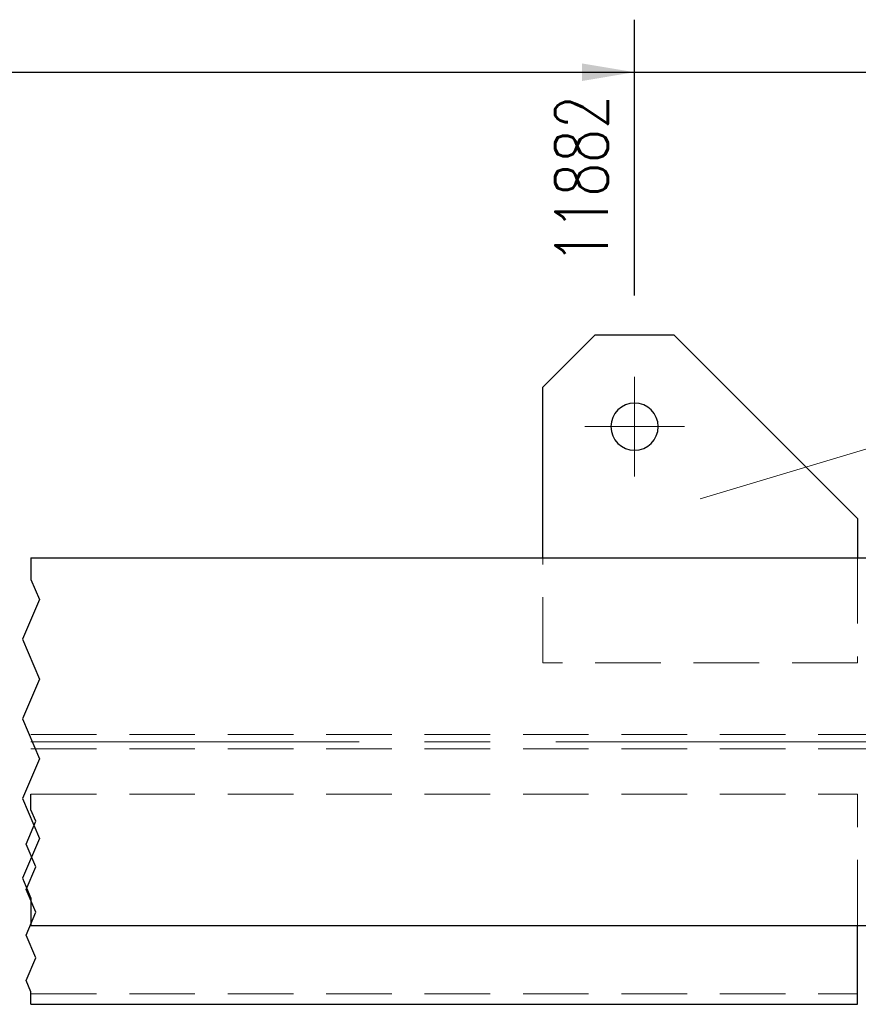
# Model space of a CAD drawing. Header units: millimetres. Extents: x -144 to 709, y 12312 to 12982.
# Tile 47 of 57: x 280 to 312, y 12732 to 12770. Entities that reach past the tile are written whole.
import ezdxf

# ---------------------------------------------------------------- set-up
doc = ezdxf.new("R2010")
doc.units = ezdxf.units.MM
doc.header["$LTSCALE"] = 10
doc.linetypes.add('HIDDEN', pattern=[0.375, 0.25, -0.125])
doc.linetypes.add('MITTE', pattern=[2, 1.25, -0.25, 0.25, -0.25])
doc.layers.get('Defpoints').update_dxf_attribs({"color": 1})
for name, color, linetype, lineweight in [('PS_DIM', 4, 'Continuous', 13), ('PS_Hidden', 2, 'HIDDEN', 9), ('PS_Mid', 5, 'MITTE', 15), ('PS_Pos', 1, 'Continuous', 15), ('PS_Shape', 161, 'Continuous', 30), ('PS_SOLID', 7, 'Continuous', 30)]:
    doc.layers.add(name, color=color, linetype=linetype, lineweight=lineweight)
doc.styles.add('simplex', font='simplex.shx', dxfattribs={"width": 0.75})
doc.dimstyles.new('1_10_GŁ_DS1-LS10', dxfattribs={"dimtxt": 2, "dimasz": 2, "dimexe": 2, "dimexo": 5, "dimgap": 1, "dimtad": 1, "dimjust": 4, "dimdec": 0, "dimlfac": 10, "dimtxsty": 'simplex', "dimblk1": 'NONE', "dimsah": 1, "dimcen": 2, "dimclrd": 256, "dimclre": 256, "dimclrt": 3, "dimadec": 1, "dimazin": 0, "dimtfac": 1, "dimtdec": 0, "dimtmove": 2, "dimatfit": 3, "dimfxl": 1, "dimarcsym": 0})

# ---------------------------------------------------------------- blocks, each defined once
blk = doc.blocks.new('*D56')
at = {"layer": 'Defpoints', "color": 0, "transparency": 16777216}
for p in [(303.13, 12767.603), (303.13, 12754.103), (-62.639, 12735.103)]:
    blk.add_point(p, dxfattribs=at)
at = {"layer": 'PS_DIM', "lineweight": -2, "transparency": 16777216}
for p, q in [((-62.639, 12740.103), (-62.639, 12769.603)), ((303.13, 12759.103), (303.13, 12769.603)), ((-62.639, 12767.603), (301.13, 12767.603))]:
    blk.add_line(p, q, dxfattribs=at)
at = {"layer": 'PS_DIM', "transparency": 16777216}
blk.add_solid([(301.13, 12767.936), (301.13, 12767.269), (303.13, 12767.603)], dxfattribs=at)
at = {"layer": 'PS_DIM', "color": 3, "transparency": 16777216, "insert": (301.11, 12763.511), "char_height": 2, "attachment_point": 5, "rotation": 90, "style": 'simplex'}
blk.add_mtext('11882', dxfattribs=at)
blk = doc.blocks.new('_None')
blk = doc.blocks.new('*D57')
at = {"layer": 'Defpoints', "color": 0, "transparency": 16777216}
for p in [(316.983, 12767.603), (316.983, 12749.103), (-62.639, 12735.103)]:
    blk.add_point(p, dxfattribs=at)
at = {"layer": 'PS_DIM', "lineweight": -2, "transparency": 16777216}
for p, q in [((-62.639, 12740.103), (-62.639, 12769.603)), ((316.983, 12754.103), (316.983, 12769.603)), ((-62.639, 12767.603), (314.983, 12767.603))]:
    blk.add_line(p, q, dxfattribs=at)
at = {"layer": 'PS_DIM', "transparency": 16777216}
blk.add_solid([(314.983, 12767.936), (314.983, 12767.269), (316.983, 12767.603)], dxfattribs=at)
at = {"layer": 'PS_DIM', "color": 3, "transparency": 16777216, "insert": (314.963, 12763.369), "char_height": 2, "attachment_point": 5, "rotation": 90, "style": 'simplex'}
blk.add_mtext('12020', dxfattribs=at)
blk = doc.blocks.new('*X283')
at = {"color": 1}
for p, q in [((280.13, 12749.103), (280.13, 12748.279)), ((280.13, 12748.279), (280.45, 12747.521)), ((280.45, 12747.521), (279.809, 12746.004)), ((279.809, 12746.004), (280.45, 12744.487)), ((280.45, 12744.487), (279.809, 12742.97)), ((279.809, 12742.97), (280.45, 12741.453)), ((280.45, 12741.453), (279.809, 12739.936)), ((279.809, 12739.936), (280.45, 12738.419)), ((280.13, 12739.508), (280.13, 12740.103)), ((280.313, 12739.075), (280.13, 12739.508)), ((279.946, 12738.208), (280.313, 12739.075)), ((280.45, 12738.419), (279.809, 12736.901)), ((280.313, 12737.341), (279.946, 12738.208)), ((279.946, 12736.474), (280.313, 12737.341)), ((279.809, 12736.901), (280.13, 12736.143)), ((280.313, 12735.607), (279.946, 12736.474)), ((280.13, 12736.143), (280.13, 12735.103)), ((279.946, 12734.741), (280.313, 12735.607)), ((280.313, 12733.874), (279.946, 12734.741)), ((279.946, 12733.007), (280.313, 12733.874)), ((280.13, 12732.573), (279.946, 12733.007)), ((280.13, 12732.103), (280.13, 12732.573))]:
    blk.add_line(p, q, dxfattribs=at)
at = {"layer": 'PS_Hidden', "color": 2, "linetype": 'HIDDEN'}
for p, q in [((299.63, 12745.103), (299.63, 12749.103)), ((311.63, 12749.103), (311.63, 12745.103)), ((311.63, 12745.103), (299.63, 12745.103)), ((280.13, 12742.378), (313.63, 12742.378)), ((280.13, 12741.828), (313.63, 12741.828)), ((280.13, 12740.103), (311.63, 12740.103)), ((311.63, 12735.103), (311.63, 12740.103)), ((280.13, 12732.503), (311.63, 12732.503))]:
    blk.add_line(p, q, dxfattribs=at)
at = {"layer": 'PS_Mid', "color": 5, "linetype": 'MITTE'}
for p, q in [((303.13, 12756.003), (303.13, 12752.203)), ((305.03, 12754.103), (301.23, 12754.103)), ((280.13, 12742.103), (319.958, 12742.103))]:
    blk.add_line(p, q, dxfattribs=at)
at = {"layer": 'PS_SOLID', "color": 7, "linetype": 'Continuous'}
for p, q in [((301.63, 12757.603), (299.63, 12755.603)), ((301.63, 12757.603), (304.63, 12757.603)), ((311.63, 12750.603), (304.63, 12757.603)), ((299.63, 12749.103), (299.63, 12755.603)), ((311.63, 12750.603), (311.63, 12749.103)), ((280.13, 12749.103), (313.008, 12749.103)), ((280.13, 12735.103), (313.008, 12735.103)), ((311.63, 12732.103), (311.63, 12735.103)), ((280.13, 12732.103), (311.63, 12732.103))]:
    blk.add_line(p, q, dxfattribs=at)
at = {"layer": 'PS_SOLID', "color": 7, "extrusion": (0, 0, -1)}
blk.add_circle((-303.13, 12754.103), 0.9, dxfattribs=at)
blk = doc.blocks.new('*X300')
at = {"color": 1}
for p, q in [((320.927, 12755.91), (326.391, 12755.91)), ((305.63, 12751.353), (313.827, 12753.81)), ((313.827, 12753.81), (318.827, 12753.81)), ((320.927, 12751.71), (326.391, 12751.71))]:
    blk.add_line(p, q, dxfattribs=at)
for centre, start, end in [((320.927, 12753.81), 90, 270), ((326.391, 12753.81), 270, 90)]:
    blk.add_arc(centre, 2.1, start, end, dxfattribs=at)
at = {"color": 2, "style": 'simplex', "width": 0.75}
blk.add_text('214', height=3, dxfattribs=at).set_placement((320.927, 12752.31))

msp = doc.modelspace()

# ---------------------------------------------------------------- block references
at = {"layer": 'PS_Pos'}
msp.add_blockref('*X300', (0, 0), dxfattribs=at)
at = {"layer": 'PS_Shape', "color": 6}
msp.add_blockref('*X283', (0, 0), dxfattribs=at)

# ---------------------------------------------------------------- dimensions: what is measured, and where the dimension line sits
at = {"layer": 'PS_DIM'}
for base, p2, text, picture, middle in [((303.13, 12767.603), (303.13, 12754.103), '11882', '*D56', (301.11, 12763.511)), ((316.983, 12767.603), (316.983, 12749.103), '12020', '*D57', (314.963, 12763.369))]:
    dim = msp.add_linear_dim(base=base, p1=(-62.639, 12735.103), p2=p2, text=text, dimstyle='1_10_GŁ_DS1-LS10', dxfattribs=at)
    dim.commit()
    dim.dimension.update_dxf_attribs({"geometry": picture, "text_midpoint": middle, "dimtype": 128, "text_rotation": 90})

doc.saveas('drawing.dxf')
